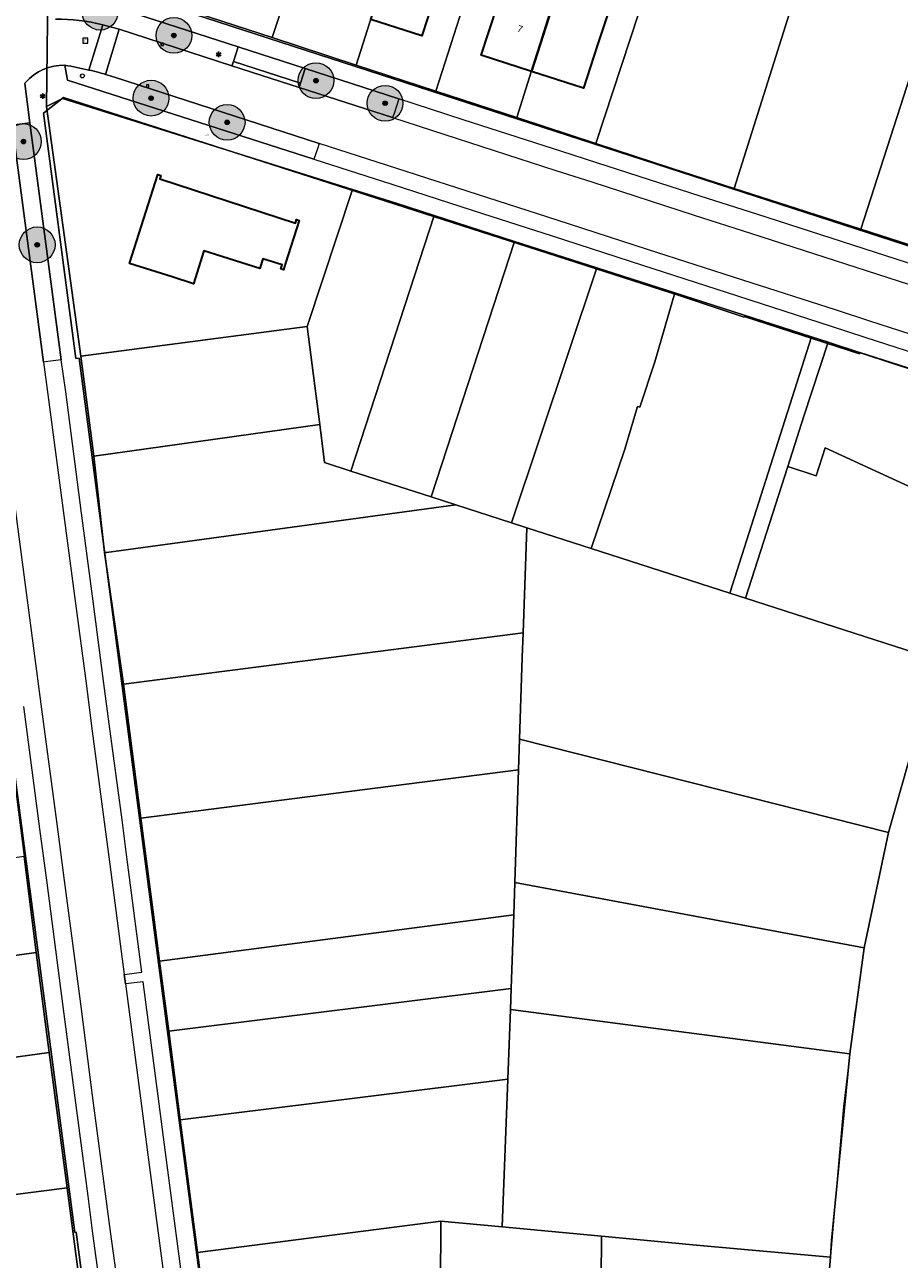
# Model space of a CAD drawing. Header units: millimetres. Extents: x 162876 to 168130, y 402614 to 405602.
# Tile 119 of 256: x 165495 to 165593, y 403612 to 403750. Entities that reach past the tile are written whole.
import ezdxf
from ezdxf.enums import TextEntityAlignment as Align

# ---------------------------------------------------------------- set-up
doc = ezdxf.new("R2010")
doc.units = ezdxf.units.MM
for name, color, linetype, lineweight in [('X-CA190022.004-UO-BGT_Ondergrond$0$GE_314_WGDRijbaanLokaleweg_Vlak_GEM', 253, 'Continuous', 9), ('X-CA190022.004-UO-BGT_Ondergrond$0$GE_315_WGDRijbaanLokalewegverkeersdrempel_GEM', 253, 'Continuous', 9), ('X-CA190022.004-UO-BGT_Ondergrond$0$GE_317_WGDVoetpad_Vlak_GEM', 253, 'Continuous', 9), ('X-CA190022.004-UO-BGT_Ondergrond$0$GE_322_WGDInrit_Vlak_GEM', 253, 'Continuous', 9), ('X-CA190022.004-UO-BGT_Ondergrond$0$GE_366_OWGBerm_groenvoorziening_Vlak_GEM', 253, 'Continuous', 9), ('X-CA190022.004-UO-BGT_Ondergrond$0$GE_401_OTDErf_Vlak_GEM', 253, 'Continuous', 9), ('X-CA190022.004-UO-BGT_Ondergrond$0$GE_4502_GBKN_Huisnummer_Lijn_GEM', 7, 'Continuous', 9), ('X-CA190022.004-UO-BGT_Ondergrond$0$GE_601_PNDgrondvlakpand_Vlak_MV_GEM', 34, 'Continuous', 35), ('X-CA190022.004-UO-BGT_Ondergrond$0$GE_814_BRDVerkeersbord_Punt_GEM', 7, 'Continuous', 25), ('X-CA190022.004-UO-BGT_Ondergrond$0$GE_861_PALLichtmast_Punt_GEM', 202, 'Continuous', 25), ('X-CA190022.004-UO-BGT_Ondergrond$0$GE_884_PutGasput_Punt_GEM', 32, 'Continuous', 25), ('X-CA190022.004-UO-BGT_Ondergrond$0$GE_885_PutInspectieofRioolput_Punt_GEM', 253, 'Continuous', 9), ('X-CA190022.004-UO-BGT_Ondergrond$0$GE_886_PutKolk_Punt_GEM', 253, 'Continuous', 9), ('X-CA190022.004-UO-BGT_Ondergrond$0$N-WE-RI-PUT_INSPECTIE-S', 253, 'Continuous', 9), ('X-CA190022.004-UO-DWM_Beplanting_v0.1$0$B-WE-GR-BOOM-S AFKOMSTIG UIT BGT', 252, 'Continuous', 0), ('X-CA190022.004-UO-KAD_Percelen$0$B-WE-KG-GRENS_PERCEEL-GV', 150, 'Continuous', 9)]:
    doc.layers.add(name, color=color, linetype=linetype, lineweight=lineweight)
doc.styles.add('X-CA190022.004-UO-BGT_Ondergrond$0$BGT_NAR', font='arial.ttf', dxfattribs={"height": 1})
doc.styles.add('X-CA190022.004-UO-BGT_Ondergrond$0$NLCS-ISO', font='NLCS-ISO.ttf')
doc.styles.add('X-CA190022.004-UO-BGT_Ondergrond$0$NLCS-ISO-M250-T30', font='NLCS-ISO.ttf', dxfattribs={"height": 0.75})

# ---------------------------------------------------------------- blocks, each defined once
blk = doc.blocks.new('X-CA190022.004-UO-BGT_Ondergrond$0$SRI-KOLK-SO')
at = {"color": 0, "linetype": 'ByBlock', "lineweight": 18}
blk.add_lwpolyline([(-1.125, -1.125), (1.125, -1.125), (1.125, 1.125), (-1.125, 1.125)], close=True, dxfattribs=at)
at = {"color": 0, "linetype": 'ByBlock', "lineweight": 18, "style": 'X-CA190022.004-UO-BGT_Ondergrond$0$NLCS-ISO'}
blk.add_text('k', height=1.5, dxfattribs=at).set_placement((0, 0), align=Align.MIDDLE_CENTER)
blk = doc.blocks.new('X-CA190022.004-UO-BGT_Ondergrond$0$IMGEOKolk')
at = {"xscale": 5, "yscale": 5, "zscale": 5}
blk.add_blockref('X-CA190022.004-UO-BGT_Ondergrond$0$SRI-KOLK-SO', (0, 0), dxfattribs=at)
blk = doc.blocks.new('X-CA190022.004-UO-BGT_Ondergrond$0$SIE-WEG_PAAL_VERKEERSBORD-SO')
at = {"linetype": 'ByBlock', "lineweight": 18}
blk.add_circle((0, 0), 1.5, dxfattribs=at)
at = {"linetype": 'ByBlock', "lineweight": 18, "style": 'X-CA190022.004-UO-BGT_Ondergrond$0$NLCS-ISO'}
blk.add_text('vb', height=1.5, dxfattribs=at).set_placement((0, 0.13), align=Align.MIDDLE_CENTER)
blk = doc.blocks.new('X-CA190022.004-UO-BGT_Ondergrond$0$IMGEOVerkeersbord')
at = {"xscale": 5, "yscale": 5, "zscale": 5}
blk.add_blockref('X-CA190022.004-UO-BGT_Ondergrond$0$SIE-WEG_PAAL_VERKEERSBORD-SO', (0, 0), dxfattribs=at)
blk = doc.blocks.new('X-CA190022.004-UO-BGT_Ondergrond$0$SRI-PUT_INSPECTIEPUT_RIOOLPUT-SO')
at = {"color": 0, "linetype": 'ByBlock', "lineweight": 18}
blk.add_lwpolyline([(-1.12, -1.12), (1.12, -1.12), (1.12, 1.12), (-1.12, 1.12)], close=True, dxfattribs=at)
at = {"color": 0, "linetype": 'ByBlock', "lineweight": 18, "style": 'X-CA190022.004-UO-BGT_Ondergrond$0$NLCS-ISO'}
blk.add_text('r', height=1.5, dxfattribs=at).set_placement((0, 0.28), align=Align.MIDDLE_CENTER)
blk = doc.blocks.new('X-CA190022.004-UO-BGT_Ondergrond$0$IMGEOInspectierioolput')
at = {"layer": 'X-CA190022.004-UO-BGT_Ondergrond$0$N-WE-RI-PUT_INSPECTIE-S', "xscale": 10, "yscale": 10, "zscale": 10}
blk.add_blockref('X-CA190022.004-UO-BGT_Ondergrond$0$SRI-PUT_INSPECTIEPUT_RIOOLPUT-SO', (0, 0), dxfattribs=at)
blk = doc.blocks.new('X-CA190022.004-UO-BGT_Ondergrond$0$N-SIE-WEG_LICHTMAST-SO')
h = blk.add_hatch(color=256)
h.paths.add_polyline_path([(1.2, 0.5, 0.658505), (-1.2, 0.5)])
h.paths.add_polyline_path([(-1.2, -0.5, 0.658505), (1.2, -0.5)])
at = {"flags": 128}
for points in [[(-2.2, 1.3), (-1.1, 0.6)], [(-1.2, 0.5), (1.2, 0.5)], [(0, 1.3), (0, 2.5)], [(1.1, 0.6), (2.2, 1.3)], [(-2.2, -1.3), (-1.1, -0.6)], [(-1.2, -0.5), (1.2, -0.5)], [(0, -1.3), (0, -2.5)], [(2.2, -1.3), (1.1, -0.6)]]:
    blk.add_lwpolyline(points, dxfattribs=at)
at = {"ltscale": 0.5}
blk.add_circle((0, 0), 1.27, dxfattribs=at)
at = {"style": 'X-CA190022.004-UO-BGT_Ondergrond$0$NLCS-ISO'}
blk.add_attdef('TYPE', text='', height=1.8, dxfattribs=at).set_placement((0, 2.5), align=Align.BOTTOM_CENTER)
blk = doc.blocks.new('X-CA190022.004-UO-BGT_Ondergrond$0$IMGEOLichtmastpaal')
at = {"xscale": 5, "yscale": 5, "zscale": 5}
blk.add_blockref('X-CA190022.004-UO-BGT_Ondergrond$0$N-SIE-WEG_LICHTMAST-SO', (0, 6.4), dxfattribs=at)
blk = doc.blocks.new('X-CA190022.004-UO-BGT_Ondergrond$0$IMGEOGasput')
at = {"insert": (-7, 3.4), "char_height": 6, "attachment_point": 1, "style": 'X-CA190022.004-UO-BGT_Ondergrond$0$NLCS-ISO-M250-T30'}
blk.add_mtext_dynamic_manual_height_columns('GAS', width=7.484, gutter_width=3.75, heights=[0], dxfattribs=at)
blk = doc.blocks.new('X-CA190022.004-UO-DWM_Beplanting_v0.1$0$SGR-BOOM_01-SO')
at = {"linetype": 'ByBlock', "lineweight": 18}
h = blk.add_hatch(color=0, dxfattribs=at)
h.dxf.hatch_style = 1
edge = h.paths.add_edge_path()
edge.add_arc((0, 0), 0.25, 0, 360)
at = {"color": 0, "linetype": 'ByBlock', "lineweight": 18}
for radius in [2, 0.25]:
    blk.add_circle((0, 0), radius, dxfattribs=at)
blk = doc.blocks.new('X-CA190022.004-UO-DWM_Beplanting_v0.1$0$IMGEOBoom')
at = {"transparency": 33554457}
h = blk.add_hatch(color=256, dxfattribs=at)
h.dxf.hatch_style = 1
edge = h.paths.add_edge_path()
edge.add_arc((0, 0), 100, 0, 360)
edge = h.paths.add_edge_path(flags=17)
edge.add_arc((0, 0), 12.5, 0, 360)
h = blk.add_hatch()
h.set_pattern_fill('ANGLE', color=256)
h.set_pattern_definition([(0, (0, 0), (0, 6.985), [5.08, -1.905]), (90, (0, 0), (-6.985, 4e-16), [5.08, -1.905])])
edge = h.paths.add_edge_path(flags=17)
edge.add_arc((0, 0), 12.5, 0, 360)
at = {"xscale": 50, "yscale": 50, "zscale": 50}
blk.add_blockref('X-CA190022.004-UO-DWM_Beplanting_v0.1$0$SGR-BOOM_01-SO', (0, 0), dxfattribs=at)

msp = doc.modelspace()

# ---------------------------------------------------------------- linework, layer by layer
at = {"layer": 'X-CA190022.004-UO-BGT_Ondergrond$0$GE_314_WGDRijbaanLokaleweg_Vlak_GEM', "flags": 128}
for points in [[(165503.756, 403750.347), (165502.207, 403745.274)], [(165504.078, 403744.781), (165505.595, 403749.835), (165518.206, 403745.737), (165525.715, 403743.324), (165536.191, 403739.951), (165543.397, 403737.617), (165554.451, 403734.047), (165558.465, 403732.758)], [(165495.131, 403743.894), (165495.076, 403743.834), (165495.022, 403743.774)], [(165558.465, 403732.758), (165569.917, 403729.052), (165576.242, 403727.021), (165616.413, 403714.059), (165616.446, 403714.048), (165616.479, 403714.037), (165613.666, 403709.408), (165613.538, 403709.446), (165589.585, 403717.185), (165585.832, 403718.403), (165575.37, 403721.78), (165564.708, 403725.203), (165554.608, 403728.461), (165546.824, 403730.963), (165536.643, 403734.275), (165527.982, 403737.067), (165505.063, 403744.479)], [(165505.352, 403609.924), (165504.617, 403615.349), (165504.076, 403619.556), (165502.618, 403630.557), (165501.29, 403640.792), (165499.464, 403654.618), (165498.68, 403660.631), (165496.874, 403674.315), (165496.084, 403680.315), (165494.298, 403693.907), (165493.103, 403702.939), (165491.476, 403715.463), (165490.943, 403719.378), (165488.642, 403736.782), (165493.84, 403737.479), (165497.13, 403712.6), (165497.61, 403708.99), (165499.405, 403695.452), (165500.625, 403686.139), (165501.919, 403676.397), (165502.497, 403671.863)], [(165502.497, 403671.863), (165503.921, 403661.149), (165504.431, 403657.243), (165506.165, 403644.069), (165506.316, 403643.026), (165507.991, 403630.24), (165508.813, 403623.919), (165513.444, 403588.612)]]:
    msp.add_lwpolyline(points, dxfattribs=at)
at = {"layer": 'X-CA190022.004-UO-BGT_Ondergrond$0$GE_314_WGDRijbaanLokaleweg_Vlak_GEM', "extrusion": (0, 0, -1)}
msp.add_arc((-165498.562, 403728.693), 22.268, 89.78315, 103.48786, dxfattribs=at)
at = {"layer": 'X-CA190022.004-UO-BGT_Ondergrond$0$GE_314_WGDRijbaanLokaleweg_Vlak_GEM'}
for centre, radius, start, end in [((165499.291, 403740.33), 5.478, 87.74536, 139.41445), ((165493.709, 403709.127), 37.132, 76.77095, 81.01757), ((165493.914, 403709.873), 36.358, 72.1427, 73.76633)]:
    msp.add_arc(centre, radius, start, end, dxfattribs=at)
at = {"layer": 'X-CA190022.004-UO-BGT_Ondergrond$0$GE_315_WGDRijbaanLokalewegverkeersdrempel_GEM', "flags": 128}
for points in [[(165502.207, 403745.274), (165503.756, 403750.347), (165504.894, 403750.03), (165505.595, 403749.835)], [(165505.595, 403749.835), (165504.078, 403744.781)]]:
    msp.add_lwpolyline(points, dxfattribs=at)
at = {"layer": 'X-CA190022.004-UO-BGT_Ondergrond$0$GE_315_WGDRijbaanLokalewegverkeersdrempel_GEM'}
for centre, radius, start, end in [((165494.108, 403710.74), 35.471, 74.8916, 76.80076), ((165494.396, 403711.761), 34.41, 73.65745, 74.91155)]:
    msp.add_arc(centre, radius, start, end, dxfattribs=at)
at = {"layer": 'X-CA190022.004-UO-BGT_Ondergrond$0$GE_317_WGDVoetpad_Vlak_GEM', "flags": 128}
for points in [[(165513.858, 403751.578), (165618.71, 403717.57), (165617.692, 403715.99), (165576.923, 403729.134), (165570.607, 403731.17), (165559.151, 403734.858), (165555.132, 403736.176), (165544.095, 403739.721), (165536.878, 403742.069), (165526.406, 403745.445), (165518.922, 403747.852), (165499.586, 403754.119), (165497.902, 403753.954), (165497.45, 403756.9), (165513.858, 403751.578)], [(165499.507, 403745.804), (165499.802, 403744.142), (165527.39, 403735.292), (165536.092, 403732.506)], [(165495.022, 403743.774), (165495.606, 403739.366), (165493.625, 403739.102), (165493.568, 403739.46)], [(165515.779, 403586.237), (165510.784, 403624.183), (165509.958, 403630.479), (165508.282, 403643.285), (165506.316, 403643.026), (165506.165, 403644.069), (165508.145, 403644.335), (165506.411, 403657.508), (165505.91, 403661.403), (165504.487, 403672.142), (165503.883, 403676.648), (165502.617, 403686.395), (165501.39, 403695.703), (165499.616, 403709.264), (165499.12, 403712.854), (165495.606, 403739.366), (165495.022, 403743.774), (165495.076, 403743.834), (165495.131, 403743.894)], [(165501.553, 403609.319), (165500.768, 403615.251), (165500.632, 403615.24), (165487.074, 403718.518), (165487.345, 403718.573), (165484.986, 403736.277), (165481.795, 403738.591), (165481.367, 403740.688), (165481.605, 403740.745), (165482.401, 403740.936), (165481.966, 403742.629), (165482.011, 403742.64), (165482.055, 403742.651)], [(165536.092, 403732.506), (165546.243, 403729.225), (165554.025, 403726.707), (165564.144, 403723.441), (165574.785, 403720.012), (165585.25, 403716.602), (165589.019, 403715.397), (165612.601, 403707.78), (165611.82, 403706.2), (165588.475, 403713.661), (165588.421, 403713.522), (165575.535, 403717.692), (165575.51, 403717.631), (165568.37, 403720.015), (165499.362, 403742.219), (165497.139, 403740.435), (165500.752, 403713.009), (165501.1, 403713.044), (165515.716, 403601.922)], [(165494.903, 403674.051), (165496.687, 403660.372), (165497.486, 403654.356), (165499.291, 403640.518), (165500.649, 403630.292), (165502.071, 403619.298), (165502.613, 403615.11), (165503.371, 403609.675)]]:
    msp.add_lwpolyline(points, dxfattribs=at)
at = {"layer": 'X-CA190022.004-UO-BGT_Ondergrond$0$GE_317_WGDVoetpad_Vlak_GEM', "extrusion": (0, 0, -1)}
msp.add_arc((-165499.291, 403740.33), 5.478, 40.58555, 92.25464, dxfattribs=at)
at = {"layer": 'X-CA190022.004-UO-BGT_Ondergrond$0$GE_322_WGDInrit_Vlak_GEM', "flags": 128}
for points in [[(165518.922, 403747.852), (165526.406, 403745.445), (165525.87, 403743.799), (165518.366, 403746.211), (165518.922, 403747.852)], [(165518.366, 403746.211), (165525.87, 403743.799), (165525.715, 403743.324), (165518.206, 403745.737), (165518.366, 403746.211)]]:
    msp.add_lwpolyline(points, dxfattribs=at)
at = {"layer": 'X-CA190022.004-UO-BGT_Ondergrond$0$GE_366_OWGBerm_groenvoorziening_Vlak_GEM', "flags": 128}
for points in [[(165497.902, 403753.954), (165499.586, 403754.119), (165518.922, 403747.852), (165518.366, 403746.211), (165518.206, 403745.737), (165505.595, 403749.835), (165504.894, 403750.03), (165503.756, 403750.347)], [(165505.063, 403744.479), (165527.982, 403737.067), (165527.781, 403736.466), (165527.39, 403735.292), (165499.802, 403744.142), (165499.507, 403745.804)], [(165526.406, 403745.445), (165536.878, 403742.069), (165536.345, 403740.427), (165536.191, 403739.951), (165525.715, 403743.324), (165525.87, 403743.799), (165526.406, 403745.445)], [(165495.606, 403739.366), (165499.12, 403712.854), (165497.626, 403712.663), (165497.13, 403712.6), (165493.84, 403737.479), (165493.748, 403738.169), (165493.625, 403739.102), (165495.606, 403739.366)]]:
    msp.add_lwpolyline(points, dxfattribs=at)
at = {"layer": 'X-CA190022.004-UO-BGT_Ondergrond$0$GE_366_OWGBerm_groenvoorziening_Vlak_GEM'}
msp.add_arc((165498.562, 403728.693), 22.268, 76.51214, 90.21685, dxfattribs=at)
at = {"layer": 'X-CA190022.004-UO-BGT_Ondergrond$0$GE_366_OWGBerm_groenvoorziening_Vlak_GEM', "extrusion": (0, 0, -1)}
for centre, radius, start, end in [((-165493.709, 403709.127), 37.132, 98.98243, 103.22905), ((-165494.108, 403710.74), 35.471, 103.19924, 105.1084), ((-165494.396, 403711.761), 34.41, 105.08845, 106.34255), ((-165493.914, 403709.873), 36.358, 106.23367, 107.8573)]:
    msp.add_arc(centre, radius, start, end, dxfattribs=at)
at = {"layer": 'X-CA190022.004-UO-BGT_Ondergrond$0$GE_401_OTDErf_Vlak_GEM', "flags": 128}
for points in [[(165557.189, 403762.323), (165556.46, 403759.645), (165555.306, 403756.302), (165558.038, 403755.359), (165558.479, 403756.693), (165561.31, 403755.797), (165563.052, 403761.534), (165566.281, 403760.434), (165564.59, 403754.701), (165561.513, 403755.644), (165560.216, 403751.452), (165559.09, 403747.98), (165557.55, 403743.23), (165551.717, 403745.122), (165546.11, 403746.94), (165547.915, 403752.483), (165545.607, 403753.232), (165547.428, 403758.842), (165552.547, 403757.222), (165554.439, 403763.234), (165557.189, 403762.323)], [(165652.238, 403759.853), (165635.735, 403740.577), (165628.33, 403731.34), (165626.164, 403728.483), (165618.71, 403717.57), (165513.858, 403751.578)], [(165541.34, 403754.97), (165539.44, 403749.09), (165533.741, 403750.935)], [(165587.921, 403640.091), (165586.643, 403629.311), (165582.83, 403585.64), (165538.271, 403585.962), (165517.86, 403586.11), (165517.633, 403586.112), (165515.576, 403601.9), (165515.716, 403601.922), (165501.1, 403713.044), (165500.752, 403713.009), (165497.139, 403740.435), (165499.362, 403742.219), (165568.37, 403720.015), (165575.51, 403717.631), (165575.535, 403717.692), (165588.421, 403713.522), (165588.475, 403713.661), (165611.82, 403706.2), (165605.99, 403696.19)], [(165511.52, 403722.12), (165506.76, 403723.63), (165509.91, 403733.57), (165510.24, 403733.48), (165510.16, 403733.12), (165525.31, 403728.14), (165525.44, 403728.54), (165525.73, 403728.44), (165524.22, 403723.68), (165523.982, 403722.925), (165523.677, 403723.022), (165523.821, 403723.477), (165521.667, 403724.16), (165521.324, 403723.078), (165515.08, 403725.056), (165513.91, 403721.364), (165511.52, 403722.12)], [(165487.074, 403718.518), (165500.632, 403615.24), (165500.768, 403615.251), (165501.553, 403609.319)]]:
    msp.add_lwpolyline(points, dxfattribs=at)
at = {"layer": 'X-CA190022.004-UO-BGT_Ondergrond$0$GE_601_PNDgrondvlakpand_Vlak_MV_GEM', "flags": 128}
for points in [[(165545.211, 403759.268), (165543.58, 403754.24), (165541.34, 403754.97), (165539.44, 403749.09), (165533.741, 403750.935), (165537.23, 403762.006), (165538.441, 403765.685), (165538.242, 403765.749), (165538.925, 403767.861), (165542.141, 403766.82), (165541.458, 403764.708), (165541.134, 403764.812), (165540.66, 403763.347), (165543.733, 403762.353), (165542.969, 403759.993), (165545.211, 403759.268)], [(165555.306, 403756.302), (165551.717, 403745.122), (165546.11, 403746.94), (165547.915, 403752.483), (165545.607, 403753.232), (165547.428, 403758.842), (165552.547, 403757.222), (165554.439, 403763.234), (165557.189, 403762.323), (165556.46, 403759.645), (165555.306, 403756.302)], [(165566.281, 403760.434), (165564.59, 403754.701), (165561.513, 403755.644), (165560.216, 403751.452), (165559.09, 403747.98), (165557.55, 403743.23), (165551.717, 403745.122), (165555.306, 403756.302), (165558.038, 403755.359), (165558.479, 403756.693), (165561.31, 403755.797), (165563.052, 403761.534), (165566.281, 403760.434)], [(165511.52, 403722.12), (165506.76, 403723.63), (165509.91, 403733.57), (165510.24, 403733.48), (165510.16, 403733.12), (165525.31, 403728.14), (165525.44, 403728.54), (165525.73, 403728.44), (165524.22, 403723.68), (165523.982, 403722.925), (165523.677, 403723.022), (165523.821, 403723.477), (165521.667, 403724.16), (165521.324, 403723.078), (165515.08, 403725.056), (165513.91, 403721.364), (165511.52, 403722.12)]]:
    msp.add_lwpolyline(points, dxfattribs=at)
at = {"layer": 'X-CA190022.004-UO-KAD_Percelen$0$B-WE-KG-GRENS_PERCEEL-GV', "flags": 128}
for points in [[(165522.699, 403748.901), (165532.122, 403745.822), (165542.433, 403778.391), (165533.461, 403781.456), (165530.17, 403771.502)], [(165530.17, 403771.502), (165501.285, 403778.462), (165501.252, 403778.269), (165497.667, 403757.082), (165522.699, 403748.901)], [(165532.122, 403745.822), (165541.033, 403742.91), (165551.438, 403775.314), (165542.433, 403778.391)], [(165560.686, 403772.154), (165551.438, 403775.314), (165541.033, 403742.91), (165550.1, 403739.947), (165556.944, 403761.853), (165557.295, 403761.768)], [(165585.605, 403763.64), (165583.673, 403761.464), (165574.402, 403732.035), (165588.559, 403727.473), (165597.031, 403753.768), (165601.641, 403768.075), (165594.178, 403773.291), (165587.293, 403765.569)], [(165569.488, 403769.147), (165560.686, 403772.154), (165557.295, 403761.768), (165556.944, 403761.853), (165550.1, 403739.947), (165558.926, 403737.062)], [(165585.605, 403763.64), (165569.488, 403769.147), (165558.926, 403737.062), (165567.579, 403734.234), (165574.402, 403732.035), (165583.673, 403761.464)], [(165549.815, 403726.102), (165559.019, 403723.148), (165567.77, 403720.338), (165583.063, 403715.431), (165584.913, 403714.837), (165592.167, 403712.46), (165611.82, 403706.2), (165618.794, 403717.691), (165602.696, 403722.916), (165588.559, 403727.473), (165574.402, 403732.035), (165567.579, 403734.234), (165558.926, 403737.062), (165550.1, 403739.947), (165541.033, 403742.91), (165532.122, 403745.822), (165522.699, 403748.901), (165497.667, 403757.082), (165497.474, 403741.197), (165499.244, 403742.085), (165531.706, 403731.915), (165536.581, 403730.362), (165540.834, 403728.985)], [(165618.794, 403717.691), (165628.479, 403731.525), (165597.031, 403753.768), (165588.559, 403727.473), (165602.696, 403722.916)], [(165526.621, 403716.57), (165531.706, 403731.915), (165499.244, 403742.085), (165497.474, 403741.197), (165500.292, 403720.626), (165501.297, 403713.26)], [(165531.706, 403731.915), (165526.621, 403716.57), (165528.033, 403705.631), (165528.584, 403701.357), (165531.507, 403700.415), (165540.834, 403728.985), (165536.581, 403730.362)], [(165540.834, 403728.985), (165531.507, 403700.415), (165540.501, 403697.517), (165549.815, 403726.102)], [(165540.501, 403697.517), (165543.251, 403696.631), (165549.495, 403694.619), (165559.019, 403723.148), (165549.815, 403726.102)], [(165559.019, 403723.148), (165549.495, 403694.619), (165551.192, 403694.072), (165558.419, 403691.743), (165562.15, 403702.87), (165563.6, 403707.65), (165563.86, 403707.57), (165565.51, 403712.63), (165567.77, 403720.338)], [(165567.77, 403720.338), (165565.51, 403712.63), (165563.86, 403707.57), (165563.6, 403707.65), (165562.15, 403702.87), (165558.419, 403691.743), (165573.91, 403686.751), (165583.063, 403715.431)], [(165528.033, 403705.631), (165526.621, 403716.57), (165501.297, 403713.26), (165502.751, 403702.09)], [(165584.913, 403714.837), (165583.063, 403715.431), (165573.91, 403686.751), (165575.673, 403686.183), (165580.395, 403700.901), (165582.19, 403706.55)], [(165584.913, 403714.837), (165582.19, 403706.55), (165580.395, 403700.901), (165583.576, 403699.863), (165584.566, 403703.019), (165604.691, 403693.768), (165611.82, 403706.2), (165592.167, 403712.46)], [(165503.967, 403691.284), (165504.158, 403691.31), (165543.251, 403696.631), (165540.501, 403697.517), (165531.507, 403700.415), (165528.584, 403701.357), (165528.033, 403705.631), (165502.751, 403702.09)], [(165575.673, 403686.183), (165597.893, 403679.022), (165602.298, 403689.725), (165604.691, 403693.768), (165584.566, 403703.019), (165583.576, 403699.863), (165580.395, 403700.901)], [(165503.967, 403691.284), (165506.076, 403676.568), (165550.783, 403682.308), (165551.192, 403694.072), (165549.495, 403694.619), (165543.251, 403696.631), (165504.158, 403691.31)], [(165591.678, 403659.99), (165594.559, 403670.234), (165597.893, 403679.022), (165575.673, 403686.183), (165573.91, 403686.751), (165558.419, 403691.743), (165551.192, 403694.072), (165550.783, 403682.308), (165550.687, 403679.542), (165550.389, 403670.423)], [(165508.03, 403661.564), (165550.276, 403666.991), (165550.389, 403670.423), (165550.687, 403679.542), (165550.783, 403682.308), (165506.076, 403676.568)], [(165550.389, 403670.423), (165550.276, 403666.991), (165549.865, 403654.395), (165588.938, 403647.083), (165591.678, 403659.99)], [(165549.746, 403650.763), (165549.865, 403654.395), (165550.276, 403666.991), (165508.03, 403661.564), (165509.51, 403650.194), (165510.111, 403645.588)], [(165494.958, 403657.28), (165482.91, 403655.59), (165477.94, 403655.07), (165455.44, 403652.192), (165455.057, 403640.774), (165462.892, 403641.879), (165496.312, 403646.557)], [(165549.865, 403654.395), (165549.746, 403650.763), (165549.614, 403646.737), (165549.455, 403642.537), (165549.365, 403640.162), (165587.342, 403635.203), (165588.938, 403647.083)], [(165549.455, 403642.537), (165549.614, 403646.737), (165549.746, 403650.763), (165510.111, 403645.588), (165511.133, 403637.748)], [(165497.764, 403635.365), (165496.857, 403642.242), (165496.312, 403646.557), (165462.892, 403641.879), (165455.057, 403640.774), (165454.684, 403629.677), (165483.77, 403633.44), (165488.3, 403634.07)], [(165512.427, 403627.812), (165549.07, 403632.362), (165549.365, 403640.162), (165549.455, 403642.537), (165511.133, 403637.748)], [(165585.165, 403612.452), (165585.298, 403614.325), (165587.342, 403635.203), (165549.365, 403640.162), (165549.07, 403632.362), (165548.444, 403615.847), (165559.572, 403614.818), (165570.18, 403613.8), (165575.16, 403613.37)], [(165499.761, 403620.231), (165497.764, 403635.365), (165488.3, 403634.07), (165483.77, 403633.44), (165454.684, 403629.677), (165454.277, 403617.552), (165454.153, 403614.36)], [(165548.444, 403615.847), (165549.07, 403632.362), (165512.427, 403627.812), (165514.358, 403612.984), (165541.596, 403616.48)], [(165499.761, 403620.231), (165454.153, 403614.36), (165453.836, 403606.013), (165454, 403605.81), (165457.699, 403605.588), (165458.99, 403605.51), (165476.276, 403605.225), (165501.747, 403604.806), (165501, 403610.836)], [(165517.86, 403586.11), (165541.227, 403585.94), (165541.48, 403596.99), (165541.52, 403601.99), (165541.596, 403616.48), (165514.358, 403612.984)], [(165559.572, 403614.818), (165548.444, 403615.847), (165541.596, 403616.48), (165541.52, 403601.99), (165541.48, 403596.99), (165541.227, 403585.94), (165542.984, 403585.954), (165559.33, 403585.809)], [(165582.83, 403585.64), (165585.165, 403612.452), (165575.16, 403613.37), (165570.18, 403613.8), (165559.572, 403614.818), (165559.33, 403585.809)]]:
    msp.add_lwpolyline(points, close=True, dxfattribs=at)
for points in [[(165683.11, 403748.58), (165667.378, 403760.859), (165661.132, 403769.876), (165637.634, 403742.803), (165631.963, 403736.183), (165628.479, 403731.525), (165618.794, 403717.691), (165611.82, 403706.2), (165604.691, 403693.768), (165602.298, 403689.725), (165597.893, 403679.022), (165594.559, 403670.234), (165591.678, 403659.99), (165588.938, 403647.083), (165587.342, 403635.203), (165585.298, 403614.325), (165585.165, 403612.452), (165582.83, 403585.64)], [(165517.86, 403586.11), (165514.358, 403612.984), (165512.427, 403627.812), (165511.133, 403637.748), (165510.111, 403645.588), (165509.51, 403650.194), (165508.03, 403661.564), (165506.076, 403676.568), (165503.967, 403691.284), (165502.751, 403702.09), (165501.297, 403713.26), (165500.292, 403720.626), (165497.474, 403741.197), (165497.667, 403757.082)], [(165481.531, 403755.119), (165484.652, 403736.3), (165486.968, 403718.984), (165488.305, 403708.993), (165489.653, 403698.916), (165490.49, 403692.661), (165491.058, 403688.169), (165492.455, 403677.1), (165493.706, 403667.196), (165494.958, 403657.28), (165496.312, 403646.557), (165496.857, 403642.242), (165497.764, 403635.365), (165499.761, 403620.231), (165501, 403610.836)]]:
    msp.add_lwpolyline(points, dxfattribs=at)

# ---------------------------------------------------------------- block references
at = {"layer": 'X-CA190022.004-UO-BGT_Ondergrond$0$GE_814_BRDVerkeersbord_Punt_GEM', "xscale": 0.03, "yscale": 0.03, "zscale": 0.02}
msp.add_blockref('X-CA190022.004-UO-BGT_Ondergrond$0$IMGEOVerkeersbord', (165501.474, 403744.62), dxfattribs=at)
at = {"layer": 'X-CA190022.004-UO-BGT_Ondergrond$0$GE_861_PALLichtmast_Punt_GEM', "xscale": 0.025, "yscale": 0.025, "zscale": 0.025}
for p in [(165516.712, 403746.862), (165497.044, 403742.189)]:
    msp.add_blockref('X-CA190022.004-UO-BGT_Ondergrond$0$IMGEOLichtmastpaal', p, dxfattribs=at)
at = {"layer": 'X-CA190022.004-UO-BGT_Ondergrond$0$GE_884_PutGasput_Punt_GEM', "xscale": 0.03, "yscale": 0.03, "zscale": 0.02}
msp.add_blockref('X-CA190022.004-UO-BGT_Ondergrond$0$IMGEOGasput', (165515.374, 403737.989), dxfattribs=at)
at = {"layer": 'X-CA190022.004-UO-BGT_Ondergrond$0$GE_885_PutInspectieofRioolput_Punt_GEM', "xscale": 0.025, "yscale": 0.025, "zscale": 0.025}
msp.add_blockref('X-CA190022.004-UO-BGT_Ondergrond$0$IMGEOInspectierioolput', (165501.817, 403748.573), dxfattribs=at)
at = {"layer": 'X-CA190022.004-UO-BGT_Ondergrond$0$GE_886_PutKolk_Punt_GEM', "xscale": 0.025, "yscale": 0.025, "zscale": 0.025}
for p in [(165510.398, 403748.142), (165508.778, 403743.473)]:
    msp.add_blockref('X-CA190022.004-UO-BGT_Ondergrond$0$IMGEOKolk', p, dxfattribs=at)
at = {"layer": 'X-CA190022.004-UO-DWM_Beplanting_v0.1$0$B-WE-GR-BOOM-S AFKOMSTIG UIT BGT', "xscale": 0.02, "yscale": 0.02, "zscale": 0.02}
for p in [(165503.457, 403751.748), (165511.714, 403749.149), (165527.609, 403744.092), (165509.162, 403742.13), (165535.346, 403741.56), (165517.673, 403739.423), (165494.881, 403737.275), (165496.419, 403725.719)]:
    msp.add_blockref('X-CA190022.004-UO-DWM_Beplanting_v0.1$0$IMGEOBoom', p, dxfattribs=at)

# ---------------------------------------------------------------- texts
at = {"layer": 'X-CA190022.004-UO-BGT_Ondergrond$0$GE_4502_GBKN_Huisnummer_Lijn_GEM', "style": 'X-CA190022.004-UO-BGT_Ondergrond$0$BGT_NAR'}
msp.add_text('7', height=0.75, rotation=342.1, dxfattribs=at).set_placement((165550.442, 403749.872), align=Align.MIDDLE_CENTER)

doc.saveas('drawing.dxf')
